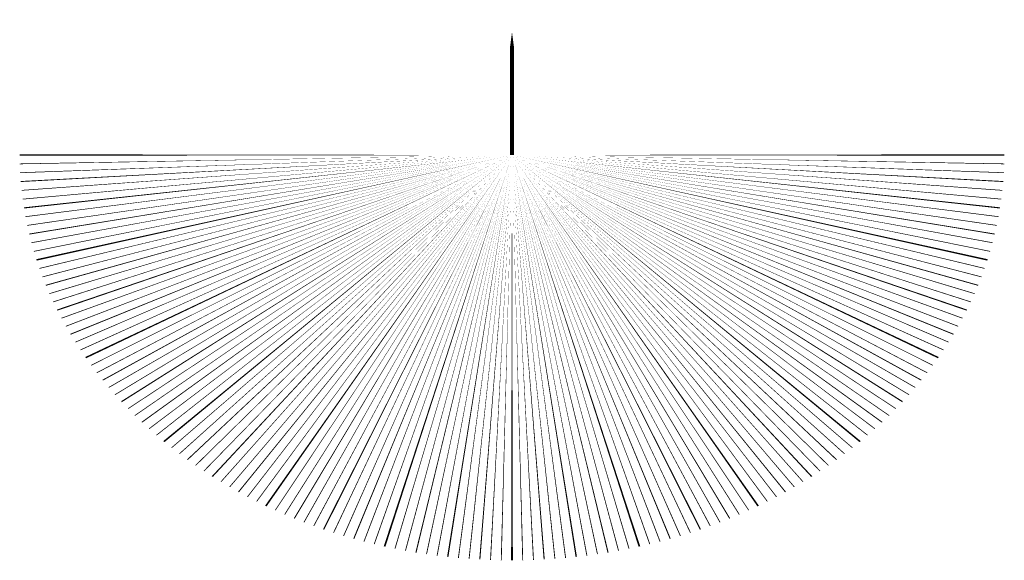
# Model space of a CAD drawing. Header units: inches. Extents: x -200000 to 200000, y -164693 to 55000.
import ezdxf

# ---------------------------------------------------------------- set-up
doc = ezdxf.new("R2010")
doc.units = ezdxf.units.IN
doc.header["$MEASUREMENT"] = 0
for name, color, linetype in [('инс_15мин', 7, 'Continuous'), ('инс_1час', 7, 'Continuous'), ('инс_30мин', 7, 'Continuous'), ('инс_5мин', 7, 'Continuous'), ('инс_низ', 7, 'Continuous')]:
    doc.layers.add(name, color=color, linetype=linetype)

# ---------------------------------------------------------------- blocks, each defined once
blk = doc.blocks.new('линейка')
at = {"layer": 'инс_15мин', "color": 3, "extrusion": (1.0422e-16, 0.567365, 0.823466), "elevation": 0}
for points in [[(199572, 13081, 450, 0, 0), (9979, 654, 0, 0, 0)], [(196157, 39018, 450, 0, 0), (9808, 1951, 0, 0, 0)], [(189386, 64288, 450, 0, 0), (9469, 3214, 0, 0, 0)], [(179375, 88458, 450, 0, 0), (8969, 4423, 0, 0, 0)], [(-179375, 88458, 450, 0, 0), (-8969, 4423, 0, 0, 0)], [(-189386, 64288, 450, 0, 0), (-9469, 3214, 0, 0, 0)], [(-196157, 39018, 450, 0, 0), (-9808, 1951, 0, 0, 0)], [(-199572, 13081, 450, 0, 0), (-9979, 654, 0, 0, 0)], [(166294, 111114, 450, 0, 0), (8315, 5556, 0, 0, 0)], [(150368, 131869, 450, 0, 0), (7518, 6593, 0, 0, 0)], [(131869, 150368, 450, 0, 0), (6593, 7518, 0, 0, 0)], [(111114, 166294, 450, 0, 0), (5556, 8315, 0, 0, 0)], [(88458, 179375, 450, 0, 0), (4423, 8969, 0, 0, 0)], [(64288, 189386, 450, 0, 0), (3214, 9469, 0, 0, 0)], [(-64288, 189386, 450, 0, 0), (-3214, 9469, 0, 0, 0)], [(-88458, 179375, 450, 0, 0), (-4423, 8969, 0, 0, 0)], [(-111114, 166294, 450, 0, 0), (-5556, 8315, 0, 0, 0)], [(-131869, 150368, 450, 0, 0), (-6593, 7518, 0, 0, 0)], [(-150368, 131869, 450, 0, 0), (-7518, 6593, 0, 0, 0)], [(-166294, 111114, 450, 0, 0), (-8315, 5556, 0, 0, 0)], [(39018, 196157, 450, 0, 0), (1951, 9808, 0, 0, 0)], [(13081, 199572, 450, 0, 0), (654, 9979, 0, 0, 0)], [(-13081, 199572, 450, 0, 0), (-654, 9979, 0, 0, 0)], [(-39018, 196157, 450, 0, 0), (-1951, 9808, 0, 0, 0)]]:
    blk.add_lwpolyline(points, format="xyseb", dxfattribs=at)
at = {"layer": 'инс_1час', "color": 1, "extrusion": (1.0422e-16, 0.567365, 0.823466)}
for points in [[(200000, 0, 700, 0, 0), (0, 0, 0, 0, 0)], [(193185, 51764, 700, 0, 0), (0, 0, 0, 0, 0)], [(173205, 100000, 700, 0, 0), (0, 0, 0, 0, 0)], [(141421, 141421, 700, 0, 0), (0, 0, 0, 0, 0)], [(100000, 173205, 700, 0, 0), (0, 0, 0, 0, 0)], [(51764, 193185, 700, 0, 0), (0, 0, 0, 0, 0)], [(0, 200000, 700, 0, 0), (0, 0, 0, 0, 0)], [(-200000, 0, 700, 0, 0), (0, 0, 0, 0, 0)], [(-193185, 51764, 700, 0, 0), (0, 0, 0, 0, 0)], [(-173205, 100000, 700, 0, 0), (0, 0, 0, 0, 0)], [(-100000, 173205, 700, 0, 0), (0, 0, 0, 0, 0)], [(-51764, 193185, 700, 0, 0), (0, 0, 0, 0, 0)], [(-141421, 141421, 700, 0, 0), (0, 0, 0, 0, 0)]]:
    blk.add_lwpolyline(points, format="xyseb", dxfattribs=at)
at = {"layer": 'инс_30мин', "color": 5, "extrusion": (1.0422e-16, 0.567365, 0.823466)}
for points in [[(198289, 26105, 550, 0, 0), (4957, 653, 0, 0, 0)], [(184776, 76537, 550, 0, 0), (4619, 1913, 0, 0, 0)], [(158671, 121752, 550, 0, 0), (3967, 3044, 0, 0, 0)], [(121752, 158671, 550, 0, 0), (3044, 3967, 0, 0, 0)], [(76537, 184776, 550, 0, 0), (1913, 4619, 0, 0, 0)], [(-76537, 184776, 550, 0, 0), (-1913, 4619, 0, 0, 0)], [(-121752, 158671, 550, 0, 0), (-3044, 3967, 0, 0, 0)], [(-158671, 121752, 550, 0, 0), (-3967, 3044, 0, 0, 0)], [(-184776, 76537, 550, 0, 0), (-4619, 1913, 0, 0, 0)], [(-198289, 26105, 550, 0, 0), (-4957, 653, 0, 0, 0)], [(26105, 198289, 550, 0, 0), (653, 4957, 0, 0, 0)], [(-26105, 198289, 550, 0, 0), (-653, 4957, 0, 0, 0)]]:
    blk.add_lwpolyline(points, format="xyseb", dxfattribs=at)
at = {"layer": 'инс_5мин', "color": 4, "extrusion": (1.0422e-16, 0.567365, 0.823466), "elevation": 0}
for points in [[(199952, 4363, 350, 0, 0), (19995, 436, 0, 0, 0)], [(199810, 8724, 350, 0, 0), (19981, 872, 0, 0, 0)], [(199239, 17431, 350, 0, 0), (19924, 1743, 0, 0, 0)], [(198811, 21773, 350, 0, 0), (19881, 2177, 0, 0, 0)], [(197672, 30425, 350, 0, 0), (19767, 3042, 0, 0, 0)], [(196962, 34730, 350, 0, 0), (19696, 3473, 0, 0, 0)], [(195259, 43288, 350, 0, 0), (19526, 4329, 0, 0, 0)], [(194268, 47537, 350, 0, 0), (19427, 4754, 0, 0, 0)], [(-194268, 47537, 350, 0, 0), (-19427, 4754, 0, 0, 0)], [(-195259, 43288, 350, 0, 0), (-19526, 4329, 0, 0, 0)], [(-196962, 34730, 350, 0, 0), (-19696, 3473, 0, 0, 0)], [(-198811, 21773, 350, 0, 0), (-19881, 2177, 0, 0, 0)], [(-199239, 17431, 350, 0, 0), (-19924, 1743, 0, 0, 0)], [(-199810, 8724, 350, 0, 0), (-19981, 872, 0, 0, 0)], [(-199952, 4363, 350, 0, 0), (-19995, 436, 0, 0, 0)], [(190743, 60141, 350, 0, 0), (19074, 6014, 0, 0, 0)], [(187939, 68404, 350, 0, 0), (18794, 6840, 0, 0, 0)], [(186402, 72488, 350, 0, 0), (18640, 7249, 0, 0, 0)], [(183062, 80549, 350, 0, 0), (18306, 8055, 0, 0, 0)], [(181262, 84524, 350, 0, 0), (18126, 8452, 0, 0, 0)], [(177402, 92350, 350, 0, 0), (17740, 9235, 0, 0, 0)], [(175345, 96198, 350, 0, 0), (17535, 9620, 0, 0, 0)], [(-175345, 96198, 350, 0, 0), (-17535, 9620, 0, 0, 0)], [(-177402, 92350, 350, 0, 0), (-17740, 9235, 0, 0, 0)], [(-181262, 84524, 350, 0, 0), (-18126, 8452, 0, 0, 0)], [(-183062, 80549, 350, 0, 0), (-18306, 8055, 0, 0, 0)], [(-186402, 72488, 350, 0, 0), (-18640, 7249, 0, 0, 0)], [(-187939, 68404, 350, 0, 0), (-18794, 6840, 0, 0, 0)], [(-190743, 60141, 350, 0, 0), (-19074, 6014, 0, 0, 0)], [(170982, 103755, 350, 0, 0), (17098, 10375, 0, 0, 0)], [(168678, 107460, 350, 0, 0), (16868, 10746, 0, 0, 0)], [(163830, 114715, 350, 0, 0), (16383, 11472, 0, 0, 0)], [(161289, 118262, 350, 0, 0), (16129, 11826, 0, 0, 0)], [(155977, 125185, 350, 0, 0), (15598, 12518, 0, 0, 0)], [(153209, 128558, 350, 0, 0), (15321, 12856, 0, 0, 0)], [(147455, 135118, 350, 0, 0), (14746, 13512, 0, 0, 0)], [(144473, 138303, 350, 0, 0), (14447, 13830, 0, 0, 0)], [(-138303, 144473, 350, 0, 0), (-13830, 14447, 0, 0, 0)], [(-147455, 135118, 350, 0, 0), (-14746, 13512, 0, 0, 0)], [(-153209, 128558, 350, 0, 0), (-15321, 12856, 0, 0, 0)], [(-161289, 118262, 350, 0, 0), (-16129, 11826, 0, 0, 0)], [(-163830, 114715, 350, 0, 0), (-16383, 11472, 0, 0, 0)], [(-168678, 107460, 350, 0, 0), (-16868, 10746, 0, 0, 0)], [(-170982, 103755, 350, 0, 0), (-17098, 10375, 0, 0, 0)], [(135118, 147455, 350, 0, 0), (13512, 14746, 0, 0, 0)], [(128558, 153209, 350, 0, 0), (12856, 15321, 0, 0, 0)], [(125185, 155977, 350, 0, 0), (12518, 15598, 0, 0, 0)], [(118262, 161289, 350, 0, 0), (11826, 16129, 0, 0, 0)], [(114715, 163830, 350, 0, 0), (11472, 16383, 0, 0, 0)], [(107460, 168678, 350, 0, 0), (10746, 16868, 0, 0, 0)], [(92350, 177402, 350, 0, 0), (9235, 17740, 0, 0, 0)], [(84524, 181262, 350, 0, 0), (8452, 18126, 0, 0, 0)], [(80549, 183062, 350, 0, 0), (8055, 18306, 0, 0, 0)], [(68404, 187939, 350, 0, 0), (6840, 18794, 0, 0, 0)], [(60141, 190743, 350, 0, 0), (6014, 19074, 0, 0, 0)], [(47537, 194268, 350, 0, 0), (4754, 19427, 0, 0, 0)], [(-47537, 194268, 350, 0, 0), (-4754, 19427, 0, 0, 0)], [(-55966, 192010, 350, 0, 0), (-5597, 19201, 0, 0, 0)], [(-60141, 190743, 350, 0, 0), (-6014, 19074, 0, 0, 0)], [(-68404, 187939, 350, 0, 0), (-6840, 18794, 0, 0, 0)], [(-72488, 186402, 350, 0, 0), (-7249, 18640, 0, 0, 0)], [(-80549, 183062, 350, 0, 0), (-8055, 18306, 0, 0, 0)], [(-84524, 181262, 350, 0, 0), (-8452, 18126, 0, 0, 0)], [(-92350, 177402, 350, 0, 0), (-9235, 17740, 0, 0, 0)], [(-96198, 175345, 350, 0, 0), (-9620, 17535, 0, 0, 0)], [(-103755, 170982, 350, 0, 0), (-10375, 17098, 0, 0, 0)], [(-107460, 168678, 350, 0, 0), (-10746, 16868, 0, 0, 0)], [(-114715, 163830, 350, 0, 0), (-11472, 16383, 0, 0, 0)], [(-118262, 161289, 350, 0, 0), (-11826, 16129, 0, 0, 0)], [(-125185, 155977, 350, 0, 0), (-12518, 15598, 0, 0, 0)], [(-128558, 153209, 350, 0, 0), (-12856, 15321, 0, 0, 0)], [(-135118, 147455, 350, 0, 0), (-13512, 14746, 0, 0, 0)], [(43288, 195259, 350, 0, 0), (4329, 19526, 0, 0, 0)], [(34730, 196962, 350, 0, 0), (3473, 19696, 0, 0, 0)], [(30425, 197672, 350, 0, 0), (3042, 19767, 0, 0, 0)], [(21773, 198811, 350, 0, 0), (2177, 19881, 0, 0, 0)], [(17431, 199239, 350, 0, 0), (1743, 19924, 0, 0, 0)], [(8724, 199810, 350, 0, 0), (872, 19981, 0, 0, 0)], [(4363, 199952, 350, 0, 0), (436, 19995, 0, 0, 0)], [(-4363, 199952, 350, 0, 0), (-436, 19995, 0, 0, 0)], [(-8724, 199810, 350, 0, 0), (-872, 19981, 0, 0, 0)], [(-17431, 199239, 350, 0, 0), (-1743, 19924, 0, 0, 0)], [(-21773, 198811, 350, 0, 0), (-2177, 19881, 0, 0, 0)], [(-30425, 197672, 350, 0, 0), (-3042, 19767, 0, 0, 0)], [(-34730, 196962, 350, 0, 0), (-3473, 19696, 0, 0, 0)], [(-43288, 195259, 350, 0, 0), (-4329, 19526, 0, 0, 0)]]:
    blk.add_lwpolyline(points, format="xyseb", dxfattribs=at)
at = {"layer": 'инс_5мин', "color": 4, "extrusion": (1.0422e-16, 0.567365, 0.823466)}
for points in [[(-197672, 30425, 350, 0, 0), (-19767, 3042, 0, 0, 0)], [(192010, 55966, 350, 0, 0), (19201, 5597, 0, 0, 0)], [(-192010, 55966, 350, 0, 0), (-19201, 5597, 0, 0, 0)], [(138303, 144473, 350, 0, 0), (13830, 14447, 0, 0, 0)], [(-144473, 138303, 350, 0, 0), (-14447, 13830, 0, 0, 0)], [(-155977, 125185, 350, 0, 0), (-15598, 12518, 0, 0, 0)], [(103755, 170982, 350, 0, 0), (10375, 17098, 0, 0, 0)], [(96198, 175345, 350, 0, 0), (9620, 17535, 0, 0, 0)], [(72488, 186402, 350, 0, 0), (7249, 18640, 0, 0, 0)], [(55966, 192010, 350, 0, 0), (5597, 19201, 0, 0, 0)]]:
    blk.add_lwpolyline(points, format="xyseb", dxfattribs=at)
at = {"layer": 'инс_низ', "color": 7}
blk.add_lwpolyline([(0, 0, 1500, 1500, 0), (0, 11383, 10000, 0, 0), (0, 50000, 0, 0, 0)], format="xyseb", dxfattribs=at)

msp = doc.modelspace()

# ---------------------------------------------------------------- block references
msp.add_blockref('линейка', (0, 0))

doc.saveas('drawing.dxf')
